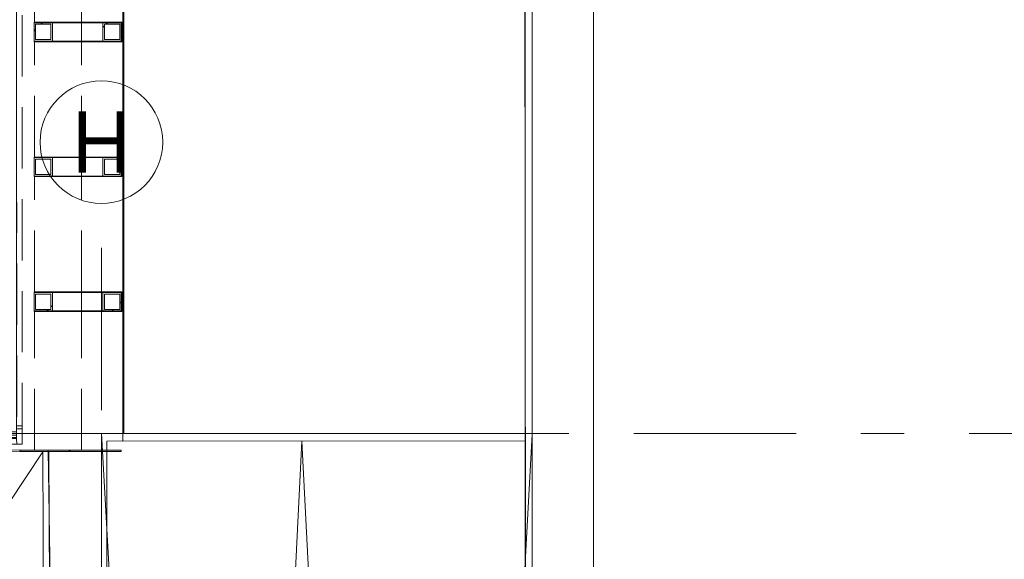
# Model space of a CAD drawing. Header units: millimetres. Extents: x 74467 to 235410, y -65 to 114857.
# Tile 219 of 256: x 139642 to 142853, y 67326 to 69086. Entities that reach past the tile are written whole.
import ezdxf
from ezdxf.enums import TextEntityAlignment as Align

# ---------------------------------------------------------------- set-up
doc = ezdxf.new("R2010")
doc.units = ezdxf.units.MM
doc.header["$MEASUREMENT"] = 0
for name, pattern in [('Katkend topelt', [1093.611073, 529.166651, -211.666656, 141.111112, -211.666656]), ('Katkend varjatud', [300, 200, -100]), ('Wipeout_Contour', [1000, 0, -1000])]:
    doc.linetypes.add(name, pattern=pattern)
for name, color, linetype in [('00 2D joon.AR', 7, 'Continuous'), ('00 Kunstikonkursi LÜ jaoks asendi 2D', 7, 'Continuous'), ('00 Teljed.AR', 7, 'Continuous'), ('1153 Tugimüürid.AS', 7, 'Continuous'), ('1153 Välispiirded.AS', 7, 'Continuous'), ('1232 Välisseinad.AR', 7, 'Continuous'), ('1232 Välisseinad.VANA', 7, 'Continuous'), ('1245 Klaasfassaadid.AR', 7, 'Continuous'), ('1247 Lamellid.AR', 7, 'Continuous'), ('1311 Siseseinad.VANA', 7, 'Continuous')]:
    doc.layers.add(name, color=color, linetype=linetype)
doc.styles.add('GENERATED_STYLE_3', font='txt')
pattern_1 = [(45, (0, 0), (-159.09903, 159.09903), []), (45, (-53.03, 53.03), (-159.09903, 159.09903), [])]
pattern_2 = [(45, (0, 0), (-176.7767, 176.7767), []), (45, (-35.36, 35.36), (-176.7767, 176.7767), []), (45, (-70.7, 70.7), (-176.7767, 176.7767), [])]

# ---------------------------------------------------------------- blocks, each defined once
blk = doc.blocks.new('Roof_3_1', base_point=(141312.6, 67735.9))
at = {"layer": '1153 Tugimüürid.AS', "color": 7, "linetype": 'Continuous', "lineweight": 13, "flags": 128}
for points in [[(139908, 67735.9), (141312.6, 67735.9)], [(139908, 54996.1), (139908, 67735.9)], [(141312.6, 67735.9), (141312.6, 54996.1)]]:
    blk.add_lwpolyline(points, dxfattribs=at)
blk = doc.blocks.new('Slab_274_1', base_point=(141313, 69885.9))
at = {"layer": '1153 Tugimüürid.AS', "color": 7, "linetype": 'Continuous', "lineweight": 13, "flags": 128}
blk.add_lwpolyline([(141313, 69885.9), (139981, 69885.9), (139981, 67735.9), (141313, 67735.9)], close=True, dxfattribs=at)
blk = doc.blocks.new('Curtain Wall_2_1')
at = {"color": 254, "linetype": 'Wipeout_Contour', "lineweight": 0, "ltscale": 629232.254664}
blk.add_wipeout([(141312.6, 68975.8), (141392.6, 68975.8), (141392.6, 69085.8), (141312.6, 69085.8)], dxfattribs=at).dxf.layer = '1153 Välispiirded.AS'
at = {"color": 254, "linetype": 'Wipeout_Contour', "lineweight": 0, "ltscale": 629039.295615}
blk.add_wipeout([(141312.6, 68865.8), (141392.6, 68865.8), (141392.6, 68975.8), (141312.6, 68975.8)], dxfattribs=at).dxf.layer = '1153 Välispiirded.AS'
at = {"color": 254, "linetype": 'Wipeout_Contour', "lineweight": 0, "ltscale": 628846.585223}
blk.add_wipeout([(141312.6, 68755.8), (141392.6, 68755.8), (141392.6, 68865.8), (141312.6, 68865.8)], dxfattribs=at).dxf.layer = '1153 Välispiirded.AS'
at = {"color": 254, "linetype": 'Wipeout_Contour', "lineweight": 0, "ltscale": 628654.123748}
blk.add_wipeout([(141312.6, 68645.8), (141392.6, 68645.8), (141392.6, 68755.8), (141312.6, 68755.8)], dxfattribs=at).dxf.layer = '1153 Välispiirded.AS'
at = {"color": 254, "linetype": 'Wipeout_Contour', "lineweight": 0, "ltscale": 628461.911323}
blk.add_wipeout([(141312.6, 68535.8), (141392.6, 68535.8), (141392.6, 68645.8), (141312.6, 68645.8)], dxfattribs=at).dxf.layer = '1153 Välispiirded.AS'
at = {"color": 254, "linetype": 'Wipeout_Contour', "lineweight": 0, "ltscale": 628269.948272}
blk.add_wipeout([(141312.6, 68425.8), (141392.6, 68425.8), (141392.6, 68535.8), (141312.6, 68535.8)], dxfattribs=at).dxf.layer = '1153 Välispiirded.AS'
at = {"color": 254, "linetype": 'Wipeout_Contour', "lineweight": 0, "ltscale": 628078.234793}
blk.add_wipeout([(141312.6, 68315.8), (141392.6, 68315.8), (141392.6, 68425.8), (141312.6, 68425.8)], dxfattribs=at).dxf.layer = '1153 Välispiirded.AS'
at = {"color": 254, "linetype": 'Wipeout_Contour', "lineweight": 0, "ltscale": 627886.771145}
blk.add_wipeout([(141312.6, 68205.8), (141392.6, 68205.8), (141392.6, 68315.8), (141312.6, 68315.8)], dxfattribs=at).dxf.layer = '1153 Välispiirded.AS'
at = {"color": 254, "linetype": 'Wipeout_Contour', "lineweight": 0, "ltscale": 627695.557462}
blk.add_wipeout([(141312.6, 68095.8), (141392.6, 68095.8), (141392.6, 68205.8), (141312.6, 68205.8)], dxfattribs=at).dxf.layer = '1153 Välispiirded.AS'
at = {"color": 254, "linetype": 'Wipeout_Contour', "lineweight": 0, "ltscale": 627504.594068}
blk.add_wipeout([(141312.6, 67985.8), (141392.6, 67985.8), (141392.6, 68095.8), (141312.6, 68095.8)], dxfattribs=at).dxf.layer = '1153 Välispiirded.AS'
at = {"color": 254, "linetype": 'Wipeout_Contour', "lineweight": 0, "ltscale": 627313.881159}
blk.add_wipeout([(141312.6, 67875.8), (141392.6, 67875.8), (141392.6, 67985.8), (141312.6, 67985.8)], dxfattribs=at).dxf.layer = '1153 Välispiirded.AS'
at = {"color": 254, "linetype": 'Wipeout_Contour', "lineweight": 0, "ltscale": 627123.418995}
blk.add_wipeout([(141312.6, 67765.8), (141392.6, 67765.8), (141392.6, 67875.8), (141312.6, 67875.8)], dxfattribs=at).dxf.layer = '1153 Välispiirded.AS'
at = {"color": 254, "linetype": 'Wipeout_Contour', "lineweight": 0, "ltscale": 626933.207711}
blk.add_wipeout([(141312.6, 67655.8), (141392.6, 67655.8), (141392.6, 67765.8), (141312.6, 67765.8)], dxfattribs=at).dxf.layer = '1153 Välispiirded.AS'
at = {"color": 254, "linetype": 'Wipeout_Contour', "lineweight": 0, "ltscale": 626743.24763}
blk.add_wipeout([(141312.6, 67545.8), (141392.6, 67545.8), (141392.6, 67655.8), (141312.6, 67655.8)], dxfattribs=at).dxf.layer = '1153 Välispiirded.AS'
at = {"color": 254, "linetype": 'Wipeout_Contour', "lineweight": 0, "ltscale": 626553.538948}
blk.add_wipeout([(141312.6, 67435.8), (141392.6, 67435.8), (141392.6, 67545.8), (141312.6, 67545.8)], dxfattribs=at).dxf.layer = '1153 Välispiirded.AS'
at = {"color": 254, "linetype": 'Wipeout_Contour', "lineweight": 0, "ltscale": 626364.081925}
blk.add_wipeout([(141312.6, 67325.8), (141392.6, 67325.8), (141392.6, 67435.8), (141312.6, 67435.8)], dxfattribs=at).dxf.layer = '1153 Välispiirded.AS'
at = {"layer": '1153 Välispiirded.AS', "color": 7, "linetype": 'Continuous', "lineweight": 13, "flags": 128}
for points in [[(141312.6, 69085.8), (141312.6, 68975.8), (141312.6, 68865.8), (141312.6, 68755.8), (141312.6, 68645.8), (141312.6, 68535.8), (141312.6, 68425.8), (141312.6, 68315.8), (141312.6, 68205.8), (141312.6, 68095.8), (141312.6, 67985.8), (141312.6, 67875.8), (141312.6, 67765.8), (141312.6, 67655.8), (141312.6, 67545.8), (141312.6, 67435.8), (141312.6, 67325.8), (141312.6, 67215.8)], [(141392.6, 69085.8), (141392.6, 68975.8), (141392.6, 68865.8), (141392.6, 68755.8), (141392.6, 68645.8), (141392.6, 68535.8), (141392.6, 68425.8), (141392.6, 68315.8), (141392.6, 68205.8), (141392.6, 68095.8), (141392.6, 67985.8), (141392.6, 67875.8), (141392.6, 67765.8), (141392.6, 67655.8), (141392.6, 67545.8), (141392.6, 67435.8), (141392.6, 67325.8), (141392.6, 67215.8)]]:
    blk.add_lwpolyline(points, dxfattribs=at)
blk = doc.blocks.new('Wall_151_1', base_point=(141512.6, 71245.9))
at = {"color": 254, "linetype": 'Wipeout_Contour', "lineweight": 0, "ltscale": 620153.103091}
blk.add_wipeout([(141312.6, 71245.9), (141312.6, 54996.1), (141512.6, 54996.1), (141512.6, 71245.9)], dxfattribs=at).dxf.layer = '1153 Tugimüürid.AS'
at = {"layer": '1153 Tugimüürid.AS', "color": 7, "linetype": 'Continuous', "lineweight": 13, "flags": 128}
for points in [[(141312.6, 71245.9), (141312.6, 54996.1)], [(141512.6, 54996.1), (141512.6, 71245.9)]]:
    blk.add_lwpolyline(points, dxfattribs=at)
blk = doc.blocks.new('Wall_690_1', base_point=(139776, 55082.2))
at = {"layer": '1232 Välisseinad.VANA', "color": 7, "linetype": 'Continuous', "lineweight": 15, "flags": 128}
for points in [[(139716.6, 67676.9), (139163.2, 66842.9)], [(139722.8, 66361.1), (139716.6, 67676.9)]]:
    blk.add_lwpolyline(points, dxfattribs=at)
blk = doc.blocks.new('Wall_697_1', base_point=(139716.6, 67676.9))
at = {"layer": '1311 Siseseinad.VANA', "color": 7, "linetype": 'Continuous', "lineweight": 15, "flags": 128}
for points in [[(139716.6, 67676.9), (133964.5, 67695.5)], [(139163.2, 66842.9), (139716.6, 67676.9)]]:
    blk.add_lwpolyline(points, dxfattribs=at)
blk = doc.blocks.new('Wall_716_1', base_point=(139776, 55082.2))
at = {"layer": '1232 Välisseinad.AR', "linetype": 'Continuous', "lineweight": 13, "true_color": 0x8c8d8c}
h = blk.add_hatch(dxfattribs=at)
h.set_pattern_fill('Krohv_0001', color=252, style=0, pattern_type=2)
h.set_pattern_definition([(0, (0, 0), (0, 173.20508), [0, -100]), (0, (50, 86.6), (0, 173.20508), [0, -100])])
h.paths.add_polyline_path([(139736.6, 67677), (139716.6, 67676.9), (139722.8, 66361.1), (139742.8, 66361.2)])
at = {"layer": '1232 Välisseinad.AR', "color": 7, "linetype": 'Continuous', "lineweight": 13, "flags": 128}
blk.add_lwpolyline([(139736.6, 67677), (139716.6, 67676.9)], dxfattribs=at)
at = {"layer": '1232 Välisseinad.AR', "color": 7, "linetype": 'Continuous', "lineweight": 15, "flags": 128}
for points in [[(139716.6, 67676.9), (139722.8, 66361.1)], [(139742.8, 66361.2), (139736.6, 67677)]]:
    blk.add_lwpolyline(points, dxfattribs=at)
blk = doc.blocks.new('Column_106_1', base_point=(139807.6, 67679.7))
at = {"layer": '1247 Lamellid.AR', "linetype": 'Continuous', "lineweight": 13, "true_color": 0x8c8d8c}
h = blk.add_hatch(dxfattribs=at)
h.set_pattern_fill('Teras_0001', color=252, style=0, pattern_type=2)
h.set_pattern_definition(pattern_1)
h.paths.add_polyline_path([(139972.6, 67677.2), (139972.6, 67682.2), (139642.6, 67682.2), (139642.6, 67677.2)])
at = {"layer": '1247 Lamellid.AR', "color": 7, "linetype": 'Continuous', "lineweight": 15, "flags": 128}
blk.add_lwpolyline([(139972.6, 67677.2), (139642.6, 67677.2), (139642.6, 67682.2), (139972.6, 67682.2)], close=True, dxfattribs=at)
blk = doc.blocks.new('Column_107_1', base_point=(139642.6, 68165.9))
at = {"layer": '1247 Lamellid.AR', "linetype": 'Continuous', "lineweight": 0, "true_color": 0x000000}
blk.add_hatch(color=178, dxfattribs=at).paths.add_polyline_path([(139974.6, 68133.9), (139974.6, 68197.9), (139688.6, 68197.9), (139688.6, 68195.9), (139748.6, 68195.9), (139912.6, 68195.9), (139972.6, 68195.9), (139972.6, 68135.9), (139912.6, 68135.9), (139748.6, 68135.9), (139688.6, 68135.9), (139688.6, 68133.9)])
at = {"layer": '1247 Lamellid.AR', "linetype": 'Continuous', "lineweight": 13, "true_color": 0x8c8d8c}
h = blk.add_hatch(dxfattribs=at)
h.set_pattern_fill('Teras_0001', color=252, style=0, pattern_type=2)
h.set_pattern_definition(pattern_1)
h.paths.add_polyline_path([(139748.6, 68195.9), (139688.6, 68195.9), (139688.6, 68135.9), (139748.6, 68135.9)])
h.paths.add_polyline_path([(139743.6, 68140.9), (139693.6, 68140.9), (139693.6, 68190.9), (139743.6, 68190.9)], flags=0)
h = blk.add_hatch(dxfattribs=at)
h.set_pattern_fill('Teras_0001', color=252, style=0, pattern_type=2)
h.set_pattern_definition(pattern_1)
h.paths.add_polyline_path([(139972.6, 68195.9), (139912.6, 68195.9), (139912.6, 68135.9), (139972.6, 68135.9)])
h.paths.add_polyline_path([(139967.6, 68140.9), (139917.6, 68140.9), (139917.6, 68190.9), (139967.6, 68190.9)], flags=0)
at = {"layer": '1247 Lamellid.AR', "color": 7, "linetype": 'Continuous', "lineweight": 13, "flags": 128}
for points in [[(139688.6, 68195.9), (139688.6, 68197.9), (139974.6, 68197.9), (139974.6, 68133.9), (139688.6, 68133.9), (139688.6, 68135.9)], [(139688.6, 68135.9), (139688.6, 68195.9)], [(139688.6, 68195.9), (139748.6, 68195.9)], [(139748.6, 68195.9), (139748.6, 68135.9)], [(139912.6, 68195.9), (139748.6, 68195.9)], [(139912.6, 68135.9), (139912.6, 68195.9)], [(139912.6, 68195.9), (139972.6, 68195.9), (139972.6, 68135.9), (139912.6, 68135.9)], [(139748.6, 68135.9), (139688.6, 68135.9)], [(139748.6, 68135.9), (139912.6, 68135.9)]]:
    blk.add_lwpolyline(points, dxfattribs=at)
for points in [[(139743.6, 68140.9), (139743.6, 68190.9), (139693.6, 68190.9), (139693.6, 68140.9)], [(139967.6, 68140.9), (139967.6, 68190.9), (139917.6, 68190.9), (139917.6, 68140.9)]]:
    blk.add_lwpolyline(points, close=True, dxfattribs=at)
blk = doc.blocks.new('Column_108_1', base_point=(139642.6, 68605.9))
at = {"layer": '1247 Lamellid.AR', "linetype": 'Continuous', "lineweight": 0, "true_color": 0x000000}
blk.add_hatch(color=178, dxfattribs=at).paths.add_polyline_path([(139974.6, 68573.9), (139974.6, 68637.9), (139688.6, 68637.9), (139688.6, 68635.9), (139748.6, 68635.9), (139912.6, 68635.9), (139972.6, 68635.9), (139972.6, 68575.9), (139912.6, 68575.9), (139748.6, 68575.9), (139688.6, 68575.9), (139688.6, 68573.9)])
at = {"layer": '1247 Lamellid.AR', "linetype": 'Continuous', "lineweight": 13, "true_color": 0x8c8d8c}
h = blk.add_hatch(dxfattribs=at)
h.set_pattern_fill('Teras_0001', color=252, style=0, pattern_type=2)
h.set_pattern_definition(pattern_1)
h.paths.add_polyline_path([(139748.6, 68635.9), (139688.6, 68635.9), (139688.6, 68575.9), (139748.6, 68575.9)])
h.paths.add_polyline_path([(139743.6, 68580.9), (139693.6, 68580.9), (139693.6, 68630.9), (139743.6, 68630.9)], flags=0)
h = blk.add_hatch(dxfattribs=at)
h.set_pattern_fill('Teras_0001', color=252, style=0, pattern_type=2)
h.set_pattern_definition(pattern_1)
h.paths.add_polyline_path([(139972.6, 68635.9), (139912.6, 68635.9), (139912.6, 68575.9), (139972.6, 68575.9)])
h.paths.add_polyline_path([(139967.6, 68580.9), (139917.6, 68580.9), (139917.6, 68630.9), (139967.6, 68630.9)], flags=0)
at = {"layer": '1247 Lamellid.AR', "color": 7, "linetype": 'Continuous', "lineweight": 13, "flags": 128}
for points in [[(139688.6, 68635.9), (139688.6, 68637.9), (139974.6, 68637.9), (139974.6, 68573.9), (139688.6, 68573.9), (139688.6, 68575.9)], [(139688.6, 68575.9), (139688.6, 68635.9)], [(139688.6, 68635.9), (139748.6, 68635.9)], [(139748.6, 68635.9), (139748.6, 68575.9)], [(139912.6, 68635.9), (139748.6, 68635.9)], [(139912.6, 68575.9), (139912.6, 68635.9)], [(139912.6, 68635.9), (139972.6, 68635.9), (139972.6, 68575.9), (139912.6, 68575.9)], [(139748.6, 68575.9), (139688.6, 68575.9)], [(139748.6, 68575.9), (139912.6, 68575.9)]]:
    blk.add_lwpolyline(points, dxfattribs=at)
for points in [[(139743.6, 68580.9), (139743.6, 68630.9), (139693.6, 68630.9), (139693.6, 68580.9)], [(139967.6, 68580.9), (139967.6, 68630.9), (139917.6, 68630.9), (139917.6, 68580.9)]]:
    blk.add_lwpolyline(points, close=True, dxfattribs=at)
blk = doc.blocks.new('Column_109_1', base_point=(139642.6, 69045.9))
at = {"layer": '1247 Lamellid.AR', "linetype": 'Continuous', "lineweight": 0, "true_color": 0x000000}
blk.add_hatch(color=178, dxfattribs=at).paths.add_polyline_path([(139974.6, 69013.9), (139974.6, 69077.9), (139688.6, 69077.9), (139688.6, 69075.9), (139748.6, 69075.9), (139912.6, 69075.9), (139972.6, 69075.9), (139972.6, 69015.9), (139912.6, 69015.9), (139748.6, 69015.9), (139688.6, 69015.9), (139688.6, 69013.9)])
at = {"layer": '1247 Lamellid.AR', "linetype": 'Continuous', "lineweight": 13, "true_color": 0x8c8d8c}
h = blk.add_hatch(dxfattribs=at)
h.set_pattern_fill('Teras_0001', color=252, style=0, pattern_type=2)
h.set_pattern_definition(pattern_1)
h.paths.add_polyline_path([(139748.6, 69075.9), (139688.6, 69075.9), (139688.6, 69015.9), (139748.6, 69015.9)])
h.paths.add_polyline_path([(139743.6, 69020.9), (139693.6, 69020.9), (139693.6, 69070.9), (139743.6, 69070.9)], flags=0)
h = blk.add_hatch(dxfattribs=at)
h.set_pattern_fill('Teras_0001', color=252, style=0, pattern_type=2)
h.set_pattern_definition(pattern_1)
h.paths.add_polyline_path([(139972.6, 69075.9), (139912.6, 69075.9), (139912.6, 69015.9), (139972.6, 69015.9)])
h.paths.add_polyline_path([(139967.6, 69020.9), (139917.6, 69020.9), (139917.6, 69070.9), (139967.6, 69070.9)], flags=0)
at = {"layer": '1247 Lamellid.AR', "color": 7, "linetype": 'Continuous', "lineweight": 13, "flags": 128}
for points in [[(139688.6, 69075.9), (139688.6, 69077.9), (139974.6, 69077.9), (139974.6, 69013.9), (139688.6, 69013.9), (139688.6, 69015.9)], [(139688.6, 69015.9), (139688.6, 69075.9)], [(139688.6, 69075.9), (139748.6, 69075.9)], [(139748.6, 69075.9), (139748.6, 69015.9)], [(139912.6, 69075.9), (139748.6, 69075.9)], [(139912.6, 69015.9), (139912.6, 69075.9)], [(139912.6, 69075.9), (139972.6, 69075.9), (139972.6, 69015.9), (139912.6, 69015.9)], [(139748.6, 69015.9), (139688.6, 69015.9)], [(139748.6, 69015.9), (139912.6, 69015.9)]]:
    blk.add_lwpolyline(points, dxfattribs=at)
for points in [[(139743.6, 69020.9), (139743.6, 69070.9), (139693.6, 69070.9), (139693.6, 69020.9)], [(139967.6, 69020.9), (139967.6, 69070.9), (139917.6, 69070.9), (139917.6, 69020.9)]]:
    blk.add_lwpolyline(points, close=True, dxfattribs=at)
blk = doc.blocks.new('Beam_107_1', base_point=(139689.6, 67677.2))
at = {"layer": '1247 Lamellid.AR', "color": 7, "linetype": 'Katkend varjatud', "lineweight": 13, "flags": 128}
for points in [[(139689.6, 71240.9), (139842.6, 71240.9)], [(139689.6, 70837.9), (139689.6, 71240.9)], [(139842.6, 70837.9), (139842.6, 71240.9)], [(139689.6, 70837.9), (139842.6, 70837.9)], [(139693.6, 70780.9), (139693.6, 70830.9)], [(139693.6, 70830.9), (139743.6, 70830.9)], [(139743.6, 70830.9), (139743.6, 70780.9)], [(139748.6, 70835.9), (139842.6, 70835.9)], [(139748.6, 70775.9), (139748.6, 70835.9)], [(139842.6, 70775.9), (139842.6, 70835.9)], [(139743.6, 70780.9), (139693.6, 70780.9)], [(139689.6, 70773.9), (139842.6, 70773.9)], [(139689.6, 70397.9), (139689.6, 70773.9)], [(139748.6, 70775.9), (139842.6, 70775.9)], [(139842.6, 70397.9), (139842.6, 70773.9)], [(139689.6, 70397.9), (139842.6, 70397.9)], [(139693.6, 70340.9), (139693.6, 70390.9)], [(139693.6, 70390.9), (139743.6, 70390.9)], [(139743.6, 70390.9), (139743.6, 70340.9)], [(139748.6, 70395.9), (139842.6, 70395.9)], [(139748.6, 70335.9), (139748.6, 70395.9)], [(139842.6, 70335.9), (139842.6, 70395.9)], [(139689.6, 70333.9), (139842.6, 70333.9)], [(139689.6, 69957.9), (139689.6, 70333.9)], [(139743.6, 70340.9), (139693.6, 70340.9)], [(139748.6, 70335.9), (139842.6, 70335.9)], [(139842.6, 69957.9), (139842.6, 70333.9)], [(139689.6, 69957.9), (139842.6, 69957.9)], [(139693.6, 69900.9), (139693.6, 69950.9)], [(139693.6, 69950.9), (139743.6, 69950.9)], [(139743.6, 69950.9), (139743.6, 69900.9)], [(139748.6, 69955.9), (139842.6, 69955.9)], [(139748.6, 69895.9), (139748.6, 69955.9)], [(139842.6, 69895.9), (139842.6, 69955.9)], [(139689.6, 69893.9), (139842.6, 69893.9)], [(139689.6, 69547.9), (139689.6, 69893.9)], [(139743.6, 69900.9), (139693.6, 69900.9)], [(139748.6, 69895.9), (139842.6, 69895.9)], [(139842.6, 69547.9), (139842.6, 69893.9)], [(139689.6, 69547.9), (139842.6, 69547.9)], [(139693.6, 69490.9), (139693.6, 69540.9)], [(139693.6, 69540.9), (139743.6, 69540.9)], [(139743.6, 69540.9), (139743.6, 69490.9)], [(139748.6, 69545.9), (139842.6, 69545.9)], [(139748.6, 69485.9), (139748.6, 69545.9)], [(139842.6, 69485.9), (139842.6, 69545.9)], [(139689.6, 69483.9), (139842.6, 69483.9)], [(139689.6, 69077.9), (139689.6, 69483.9)], [(139743.6, 69490.9), (139693.6, 69490.9)], [(139748.6, 69485.9), (139842.6, 69485.9)], [(139842.6, 69077.9), (139842.6, 69483.9)], [(139689.6, 69077.9), (139842.6, 69077.9)], [(139748.6, 69075.9), (139842.6, 69075.9)], [(139748.6, 69015.9), (139748.6, 69075.9)], [(139842.6, 69015.9), (139842.6, 69075.9)], [(139693.6, 69020.9), (139693.6, 69070.9)], [(139693.6, 69070.9), (139743.6, 69070.9)], [(139743.6, 69070.9), (139743.6, 69020.9)], [(139689.6, 69013.9), (139842.6, 69013.9)], [(139689.6, 68637.9), (139689.6, 69013.9)], [(139743.6, 69020.9), (139693.6, 69020.9)], [(139748.6, 69015.9), (139842.6, 69015.9)], [(139842.6, 68637.9), (139842.6, 69013.9)], [(139689.6, 68637.9), (139842.6, 68637.9)], [(139693.6, 68580.9), (139693.6, 68630.9)], [(139693.6, 68630.9), (139743.6, 68630.9)], [(139743.6, 68630.9), (139743.6, 68580.9)], [(139748.6, 68635.9), (139842.6, 68635.9)], [(139748.6, 68575.9), (139748.6, 68635.9)], [(139842.6, 68575.9), (139842.6, 68635.9)], [(139689.6, 68573.9), (139842.6, 68573.9)], [(139689.6, 68197.9), (139689.6, 68573.9)], [(139743.6, 68580.9), (139693.6, 68580.9)], [(139748.6, 68575.9), (139842.6, 68575.9)], [(139842.6, 68197.9), (139842.6, 68573.9)], [(139689.6, 68197.9), (139842.6, 68197.9)], [(139693.6, 68140.9), (139693.6, 68190.9)], [(139693.6, 68190.9), (139743.6, 68190.9)], [(139743.6, 68190.9), (139743.6, 68140.9)], [(139748.6, 68195.9), (139842.6, 68195.9)], [(139748.6, 68135.9), (139748.6, 68195.9)], [(139842.6, 68135.9), (139842.6, 68195.9)], [(139689.6, 68133.9), (139842.6, 68133.9)], [(139689.6, 67682.2), (139689.6, 68133.9)], [(139743.6, 68140.9), (139693.6, 68140.9)], [(139748.6, 68135.9), (139842.6, 68135.9)], [(139842.6, 67682.2), (139842.6, 68133.9)], [(139689.6, 67682.2), (139842.6, 67682.2)]]:
    blk.add_lwpolyline(points, dxfattribs=at)
blk = doc.blocks.new('Curtain Wall_26_1')
at = {"layer": '1245 Klaasfassaadid.AR', "linetype": 'Continuous', "lineweight": 0, "true_color": 0x000000}
h = blk.add_hatch(dxfattribs=at)
h.set_pattern_fill('Alumiinium_0001', color=178, style=0, pattern_type=2)
h.set_pattern_definition(pattern_2)
h.paths.add_polyline_path([(139560.1, 71175.9), (139560.1, 71235.9), (139392.6, 71235.9), (139392.6, 71175.9)])
h = blk.add_hatch(dxfattribs=at)
h.set_pattern_fill('Alumiinium_0001', color=178, style=0, pattern_type=2)
h.set_pattern_definition(pattern_2)
h.paths.add_polyline_path([(139578.6, 71175.9), (139578.6, 71194.9), (139605.1, 71194.9), (139605.1, 71216.9), (139578.6, 71216.9), (139578.6, 71235.9), (139560.1, 71235.9), (139560.1, 71175.9)])
h = blk.add_hatch(dxfattribs=at)
h.set_pattern_fill('Alumiinium_0001', color=178, style=0, pattern_type=2)
h.set_pattern_definition(pattern_2)
h.paths.add_polyline_path([(139650.1, 71175.9), (139650.1, 71235.9), (139631.7, 71235.9), (139631.6, 71216.9), (139639.2, 71216.9), (139639.2, 71194.9), (139631.6, 71194.9), (139631.6, 71175.9)])
h = blk.add_hatch(dxfattribs=at)
h.set_pattern_fill('Alumiinium_0001', color=178, style=0, pattern_type=2)
h.set_pattern_definition(pattern_2)
h.paths.add_polyline_path([(139639.2, 71194.9), (139639.2, 71216.9), (139631.6, 71216.9), (139605.1, 71216.9), (139605.1, 71194.9), (139631.6, 71194.9)])
h = blk.add_hatch(dxfattribs=at)
h.set_pattern_fill('Alumiinium_0001', color=178, style=0, pattern_type=2)
h.set_pattern_definition(pattern_2)
h.paths.add_polyline_path([(139560.1, 69485.9), (139560.1, 69545.9), (139392.6, 69545.9), (139392.6, 69485.9)])
h = blk.add_hatch(dxfattribs=at)
h.set_pattern_fill('Alumiinium_0001', color=178, style=0, pattern_type=2)
h.set_pattern_definition(pattern_2)
h.paths.add_polyline_path([(139560.1, 67760.9), (139392.6, 67760.9), (139392.6, 67700.9), (139560.1, 67700.9)])
h = blk.add_hatch(dxfattribs=at)
h.set_pattern_fill('Alumiinium_0001', color=178, style=0, pattern_type=2)
h.set_pattern_definition(pattern_2)
h.paths.add_polyline_path([(139578.6, 67760.9), (139560.1, 67760.9), (139560.1, 67700.9), (139578.6, 67700.9), (139578.6, 67719.9), (139605.1, 67719.9), (139605.1, 67741.9), (139578.6, 67741.9)])
h = blk.add_hatch(dxfattribs=at)
h.set_pattern_fill('Alumiinium_0001', color=178, style=0, pattern_type=2)
h.set_pattern_definition(pattern_2)
h.paths.add_polyline_path([(139650.1, 67760.9), (139631.6, 67760.9), (139631.6, 67741.9), (139639.2, 67741.9), (139639.2, 67719.9), (139631.6, 67719.9), (139631.7, 67700.9), (139650.1, 67700.9)])
h = blk.add_hatch(dxfattribs=at)
h.set_pattern_fill('Alumiinium_0001', color=178, style=0, pattern_type=2)
h.set_pattern_definition(pattern_2)
h.paths.add_polyline_path([(139639.2, 67741.9), (139631.6, 67741.9), (139605.1, 67741.9), (139605.1, 67719.9), (139631.6, 67719.9), (139639.2, 67719.9)])
at = {"layer": '1245 Klaasfassaadid.AR', "color": 7, "linetype": 'Continuous', "lineweight": 13}
for p, q in [((139392.6, 71235.9), (139392.6, 71175.9)), ((139578.6, 71235.9), (139578.6, 71216.9)), ((139631.7, 71235.9), (139631.6, 71216.9)), ((139650.1, 71235.9), (139631.7, 71235.9)), ((139650.1, 71235.9), (139650.1, 71175.9)), ((139578.6, 71194.9), (139578.6, 71175.9)), ((139631.6, 71194.9), (139631.6, 71175.9)), ((139650.1, 71175.9), (139631.6, 71175.9)), ((139392.6, 69545.9), (139392.6, 69485.9)), ((139578.6, 69545.9), (139578.6, 69526.9)), ((139631.7, 69545.9), (139631.6, 69526.9)), ((139650.1, 69545.9), (139631.7, 69545.9)), ((139650.1, 69545.9), (139650.1, 69485.9)), ((139392.6, 67760.9), (139392.6, 67700.9)), ((139578.6, 67760.9), (139578.6, 67741.9)), ((139631.6, 67760.9), (139631.6, 67741.9)), ((139650.1, 67760.9), (139631.6, 67760.9)), ((139650.1, 67760.9), (139650.1, 67700.9)), ((139578.6, 67719.9), (139578.6, 67700.9)), ((139631.6, 67719.9), (139631.7, 67700.9)), ((139650.1, 67700.9), (139631.7, 67700.9))]:
    blk.add_line(p, q, dxfattribs=at)
at = {"layer": '1245 Klaasfassaadid.AR', "color": 7, "linetype": 'Katkend varjatud', "lineweight": 13, "flags": 128}
for points in [[(139578.6, 71235.9), (139560.1, 71235.9), (139392.6, 71235.9)], [(139392.6, 71235.9), (139392.6, 71230.9), (139392.6, 69518.4), (139392.6, 69513.4), (139392.6, 69485.9), (139392.6, 67705.9), (139392.6, 67700.9)], [(139631.7, 71235.9), (139605.1, 71235.9), (139578.6, 71235.9)], [(139578.6, 69518.4), (139578.6, 71230.9), (139578.6, 71235.9)], [(139650.1, 71235.9), (139631.7, 71235.9)], [(139631.7, 71235.9), (139631.7, 71230.9), (139631.7, 69518.4)], [(139650.1, 67700.9), (139650.1, 67705.9), (139650.1, 69485.9), (139650.1, 69513.4), (139650.1, 69518.4), (139650.1, 71230.9), (139650.1, 71235.9)], [(139631.6, 71216.9), (139605.1, 71216.9), (139578.6, 71216.9)], [(139578.6, 71213.9), (139605.1, 71213.9), (139631.6, 71213.9)], [(139605.1, 69525.4), (139605.1, 71216.9)], [(139631.6, 71213.9), (139631.6, 71216.9)], [(139631.6, 71213.9), (139631.6, 71185.9)], [(139578.6, 71185.9), (139560.1, 71185.9), (139392.6, 71185.9)], [(139560.1, 69540.9), (139560.1, 71185.9)], [(139650.1, 71185.9), (139631.6, 71185.9)], [(139631.6, 71185.9), (139631.6, 69540.9)], [(139392.6, 69540.9), (139560.1, 69540.9), (139578.6, 69540.9)], [(139578.6, 69526.9), (139605.1, 69526.9), (139631.6, 69526.9)], [(139631.6, 69525.4), (139605.1, 69525.4), (139578.6, 69525.4)], [(139631.6, 69540.9), (139631.6, 69526.9)], [(139631.6, 69540.9), (139650.1, 69540.9)], [(139631.6, 69525.4), (139631.6, 69526.9)], [(139631.7, 69518.4), (139631.6, 69525.4)], [(139631.7, 69518.4), (139605.1, 69518.4), (139578.6, 69518.4)], [(139578.6, 69513.4), (139605.1, 69513.4), (139631.7, 69513.4)], [(139578.6, 67700.9), (139578.6, 67705.9), (139578.6, 69485.9), (139578.6, 69513.4)], [(139578.6, 69506.4), (139605.1, 69506.4), (139631.6, 69506.4)], [(139578.6, 69504.9), (139605.1, 69504.9), (139631.6, 69504.9)], [(139605.1, 67719.9), (139605.1, 69485.9), (139605.1, 69506.4)], [(139631.7, 69513.4), (139631.6, 69485.9), (139631.6, 67750.9)], [(139631.6, 69506.4), (139631.7, 69513.4)], [(139631.6, 69504.9), (139631.6, 69506.4)], [(139631.6, 69504.9), (139631.6, 69490.9)], [(139578.6, 69490.9), (139560.1, 69490.9), (139392.6, 69490.9)], [(139392.6, 69485.9), (139560.1, 69485.9), (139578.6, 69485.9)], [(139392.6, 69485.9), (139560.1, 69485.9), (139578.6, 69485.9)], [(139560.1, 67750.9), (139560.1, 69485.9), (139560.1, 69490.9)], [(139631.6, 69485.9), (139605.1, 69485.9), (139578.6, 69485.9)], [(139631.6, 69485.9), (139605.1, 69485.9), (139578.6, 69485.9)], [(139650.1, 69490.9), (139631.6, 69490.9)], [(139631.6, 69490.9), (139631.6, 69485.9), (139631.7, 67705.9), (139631.7, 67700.9)], [(139631.6, 69485.9), (139631.7, 69485.9), (139650.1, 69485.9)], [(139650.1, 69485.9), (139631.7, 69485.9)], [(139392.6, 67750.9), (139560.1, 67750.9), (139578.6, 67750.9)], [(139631.6, 67750.9), (139631.6, 67722.9)], [(139631.6, 67750.9), (139650.1, 67750.9)], [(139392.6, 67700.9), (139560.1, 67700.9), (139578.6, 67700.9)], [(139578.6, 67722.9), (139605.1, 67722.9), (139631.6, 67722.9)], [(139578.6, 67719.9), (139605.1, 67719.9), (139631.6, 67719.9)], [(139631.7, 67700.9), (139605.1, 67700.9), (139578.6, 67700.9)], [(139631.6, 67719.9), (139631.6, 67722.9)], [(139631.7, 67700.9), (139650.1, 67700.9)]]:
    blk.add_lwpolyline(points, dxfattribs=at)
at = {"layer": '1245 Klaasfassaadid.AR', "color": 7, "linetype": 'Continuous', "lineweight": 13, "flags": 128}
for points in [[(139578.6, 71235.9), (139560.1, 71235.9), (139392.6, 71235.9)], [(139631.6, 71216.9), (139605.1, 71216.9), (139578.6, 71216.9)], [(139631.6, 71194.9), (139605.1, 71194.9), (139578.6, 71194.9)], [(139578.6, 71175.9), (139560.1, 71175.9), (139392.6, 71175.9)], [(139578.6, 69545.9), (139560.1, 69545.9), (139392.6, 69545.9)], [(139631.6, 69526.9), (139605.1, 69526.9), (139578.6, 69526.9)], [(139578.6, 67760.9), (139560.1, 67760.9), (139392.6, 67760.9)], [(139631.6, 67741.9), (139605.1, 67741.9), (139578.6, 67741.9)], [(139578.6, 67700.9), (139560.1, 67700.9), (139392.6, 67700.9)], [(139631.6, 67719.9), (139605.1, 67719.9), (139578.6, 67719.9)]]:
    blk.add_lwpolyline(points, dxfattribs=at)
blk.add_lwpolyline([(139617.1, 69515.9), (139593.1, 69515.9), (139593.1, 71205.9), (139617.1, 71205.9)], close=True, dxfattribs=at)
at = {"color": 254, "linetype": 'Wipeout_Contour', "lineweight": 0, "ltscale": 623730.056129}
blk.add_wipeout([(139578.6, 69496.9), (139578.6, 69485.9), (139605.1, 69485.9), (139605.1, 69496.9)], dxfattribs=at).dxf.layer = '1245 Klaasfassaadid.AR'
at = {"layer": '1245 Klaasfassaadid.AR', "color": 7, "linetype": 'Continuous', "lineweight": 13}
blk.add_line((139578.6, 69504.9), (139578.6, 69485.9), dxfattribs=at)
at = {"layer": '1245 Klaasfassaadid.AR', "color": 7, "linetype": 'Continuous', "lineweight": 13, "flags": 128}
blk.add_lwpolyline([(139578.6, 69485.9), (139560.1, 69485.9), (139392.6, 69485.9)], dxfattribs=at)
at = {"color": 254, "linetype": 'Wipeout_Contour', "lineweight": 0, "ltscale": 623824.908898}
blk.add_wipeout([(139631.6, 69496.9), (139605.1, 69496.9), (139605.1, 69485.9), (139631.6, 69485.9)], dxfattribs=at).dxf.layer = '1245 Klaasfassaadid.AR'
at = {"layer": '1245 Klaasfassaadid.AR', "linetype": 'Continuous', "lineweight": 0, "true_color": 0x000000}
h = blk.add_hatch(dxfattribs=at)
h.set_pattern_fill('Alumiinium_0001', color=178, style=0, pattern_type=2)
h.set_pattern_definition(pattern_2)
h.paths.add_polyline_path([(139578.6, 69485.9), (139578.6, 69504.9), (139605.1, 69504.9), (139605.1, 69526.9), (139578.6, 69526.9), (139578.6, 69545.9), (139560.1, 69545.9), (139560.1, 69485.9)])
h = blk.add_hatch(dxfattribs=at)
h.set_pattern_fill('Alumiinium_0001', color=178, style=0, pattern_type=2)
h.set_pattern_definition(pattern_2)
h.paths.add_polyline_path([(139639.2, 69504.9), (139639.2, 69526.9), (139631.6, 69526.9), (139605.1, 69526.9), (139605.1, 69504.9), (139631.6, 69504.9)])
h = blk.add_hatch(dxfattribs=at)
h.set_pattern_fill('Alumiinium_0001', color=178, style=0, pattern_type=2)
h.set_pattern_definition(pattern_2)
h.paths.add_polyline_path([(139650.1, 69485.9), (139650.1, 69545.9), (139631.7, 69545.9), (139631.6, 69526.9), (139639.2, 69526.9), (139639.2, 69504.9), (139631.6, 69504.9), (139631.6, 69485.9)])
at = {"layer": '1245 Klaasfassaadid.AR', "color": 7, "linetype": 'Continuous', "lineweight": 13}
for p in [(139631.6, 69504.9), (139650.1, 69485.9)]:
    blk.add_line(p, (139631.6, 69485.9), dxfattribs=at)
at = {"layer": '1245 Klaasfassaadid.AR', "color": 7, "linetype": 'Continuous', "lineweight": 13, "flags": 128}
blk.add_lwpolyline([(139631.6, 67730.9), (139578.6, 67730.9), (139578.6, 69515.9), (139631.6, 69515.9)], close=True, dxfattribs=at)
for points in [[(139631.6, 69504.9), (139605.1, 69504.9), (139578.6, 69504.9)], [(139631.6, 69496.9), (139605.1, 69496.9), (139578.6, 69496.9)], [(139578.6, 69485.9), (139605.1, 69485.9), (139631.6, 69485.9)]]:
    blk.add_lwpolyline(points, dxfattribs=at)
blk = doc.blocks.new('Standard grid marker_7')
at = {"layer": '00 Teljed.AR', "color": 252, "linetype": 'Katkend topelt', "lineweight": 13, "true_color": 0x8c8d8c}
blk.add_line((1179.4, 0), (38064.5, 0), dxfattribs=at)
at = {"layer": '00 Teljed.AR', "color": 252, "lineweight": 13, "true_color": 0x8c8d8c, "style": 'GENERATED_STYLE_3'}
for tag, p in [('AC_MarkerText_1_0', (-200, -191.4)), ('AC_MarkerText_1_1', (39443.9, -191.4))]:
    blk.add_attdef(tag, text='', height=200, rotation=180, dxfattribs=at).set_placement(p, align=Align.TOP_CENTER)
blk = doc.blocks.new('Standard grid marker_18')
at = {"layer": '00 Teljed.AR', "color": 252, "linetype": 'Katkend topelt', "lineweight": 13, "true_color": 0x8c8d8c}
blk.add_line((15454.4, 0), (21596.9, 0), dxfattribs=at)
at = {"layer": '00 Teljed.AR', "color": 252, "linetype": 'Continuous', "lineweight": 13, "true_color": 0x8c8d8c}
blk.add_circle((21796.9, 0), 200, dxfattribs=at)
at = {"layer": '00 Teljed.AR', "color": 252, "lineweight": 13, "true_color": 0x8c8d8c, "style": 'GENERATED_STYLE_3'}
for tag, p in [('AC_MarkerText_1_0', (-54.3, -45.7)), ('AC_MarkerText_1_1', (21942.6, -45.7))]:
    blk.add_attdef(tag, text='', height=200, rotation=270, dxfattribs=at).set_placement(p, align=Align.TOP_CENTER)

msp = doc.modelspace()

# ---------------------------------------------------------------- linework, layer by layer
at = {"layer": '00 Kunstikonkursi LÜ jaoks asendi 2D', "color": 7, "linetype": 'Continuous', "lineweight": 13, "flags": 128}
msp.add_lwpolyline([(139789.1, 71550.6), (141508.6, 71551.4), (141516.4, 54950.6), (145374, 54962.1), (145354.1, 80377.7), (139783.7, 82997)], close=True, dxfattribs=at)
msp.add_lwpolyline([(139789.1, 71550.6), (141508.6, 71551.4), (141516.4, 54950.6), (145374, 54962.1), (145354.1, 80377.7), (139783.7, 82997)], close=True, dxfattribs=at)
at = {"layer": '00 Kunstikonkursi LÜ jaoks asendi 2D', "color": 7, "linetype": 'Continuous', "lineweight": 15, "flags": 128}
for points in [[(139648.6, 71550.6), (141508.6, 71551.4), (141516.4, 54950.6), (141296.4, 54950.5), (141288.7, 71251.3), (139648.7, 71250.6)], [(139977.4, 69890.7), (141289.4, 69891.3), (141290.4, 67711.7), (139978.4, 67711.1)], [(139925.8, 67711.1), (141290.4, 67711.7), (141296.4, 54950.5), (139931.8, 54949.9)]]:
    msp.add_lwpolyline(points, close=True, dxfattribs=at)
at = {"layer": '00 Kunstikonkursi LÜ jaoks asendi 2D', "color": 7, "linetype": 'Continuous', "lineweight": 13, "flags": 128}
for points in [[(111667.3, 55148.7), (139931.8, 54949.9), (139734.4, 67681.7), (139640.4, 67681.9), (121180.2, 68000.7)], [(139934.8, 54971.7), (140562.2, 67711.4), (141214.8, 54970.8)]]:
    msp.add_lwpolyline(points, dxfattribs=at)

# ---------------------------------------------------------------- block references
at = {"layer": '00 Teljed.AR', "color": 7, "linetype": 'Continuous', "lineweight": 13}
ref = msp.add_blockref('Standard grid marker_18', (139908, 46889.6), dxfattribs=dict(at, zscale=1000, rotation=90))
ref.add_attrib('AC_MarkerText_1_1', 'H', dxfattribs={"color": 252, "lineweight": 13, "true_color": 0x8c8d8c, "height": 200, "rotation": 360, "style": 'GENERATED_STYLE_3'}).set_placement((139908, 68786.5), align=Align.TOP_CENTER)
at = {"layer": '1153 Tugimüürid.AS', "color": 7, "linetype": 'Continuous', "lineweight": 13}
for name, p in [('Slab_274_1', (141313, 69885.9)), ('Roof_3_1', (141312.6, 67735.9))]:
    msp.add_blockref(name, p, dxfattribs=at)
at = {"layer": '1232 Välisseinad.AR', "color": 7, "lineweight": 15}
msp.add_blockref('Wall_716_1', (139776, 55082.2), dxfattribs=at)
at = {"layer": '1232 Välisseinad.VANA', "color": 7, "lineweight": 15}
msp.add_blockref('Wall_690_1', (139776, 55082.2), dxfattribs=at)
at = {"layer": '1247 Lamellid.AR', "color": 7, "lineweight": 13}
msp.add_blockref('Beam_107_1', (139689.6, 67677.2), dxfattribs=at)
at = {"layer": '1247 Lamellid.AR', "color": 7, "lineweight": 15}
for name, p in [('Column_109_1', (139642.6, 69045.9)), ('Column_108_1', (139642.6, 68605.9)), ('Column_107_1', (139642.6, 68165.9)), ('Column_106_1', (139807.6, 67679.7))]:
    msp.add_blockref(name, p, dxfattribs=at)
at = {"layer": '1311 Siseseinad.VANA', "color": 7, "lineweight": 15}
msp.add_blockref('Wall_697_1', (139716.6, 67676.9), dxfattribs=at)

# ---------------------------------------------------------------- next in the draw order: block references
at = {"layer": '1153 Välispiirded.AS', "linetype": 'Continuous', "lineweight": 0}
msp.add_blockref('Curtain Wall_2_1', (0, 0), dxfattribs=at)
at = {"layer": '1245 Klaasfassaadid.AR', "linetype": 'Continuous', "lineweight": 0}
msp.add_blockref('Curtain Wall_26_1', (0, 0), dxfattribs=at)

# ---------------------------------------------------------------- next in the draw order: block references
at = {"layer": '1153 Tugimüürid.AS', "color": 7, "lineweight": 15}
msp.add_blockref('Wall_151_1', (141512.6, 71245.9), dxfattribs=at)

# ---------------------------------------------------------------- next in the draw order: linework, layer by layer
at = {"layer": '00 2D joon.AR', "color": 7, "linetype": 'Continuous', "lineweight": 13, "flags": 128}
msp.add_lwpolyline([(139908, 67735.9), (140620.3, 54996.1), (141312.6, 67734.3)], dxfattribs=at)

# ---------------------------------------------------------------- next in the draw order: block references
at = {"layer": '00 Teljed.AR', "color": 7, "linetype": 'Continuous', "lineweight": 13, "zscale": 1000, "rotation": 180}
msp.add_blockref('Standard grid marker_7', (144446.7, 67735.9), dxfattribs=at)

doc.saveas('drawing.dxf')
